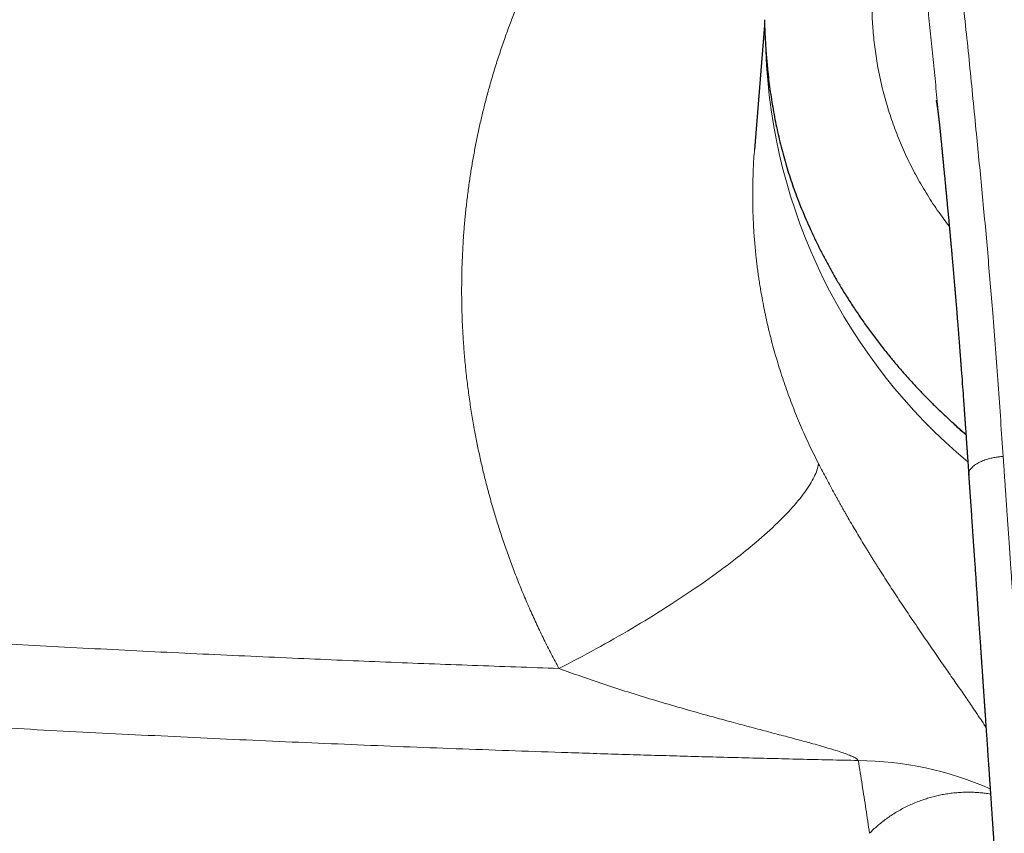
# Model space of a CAD drawing. Header units: millimetres. Extents: x 8 to 932, y 12 to 523.
# Tile 23 of 52: x 424 to 464, y 458 to 491. Entities that reach past the tile are written whole.
import ezdxf

# ---------------------------------------------------------------- set-up
doc = ezdxf.new("R2010")
doc.units = ezdxf.units.MM

msp = doc.modelspace()

# ---------------------------------------------------------------- linework, layer by layer
at = {"color": 7, "linetype": 'Continuous', "lineweight": 30}
for p, q in [((454.656, 491.2), (454.245, 486.107)), ((461.836, 486.833), (461.835, 486.842))]:
    msp.add_line(p, q, dxfattribs=at)
at = {"color": 252, "linetype": 'Continuous', "lineweight": 0, "flags": 128}
msp.add_lwpolyline([(446.252, 464.906), (446.442, 465.003), (446.632, 465.101), (446.821, 465.2), (447.01, 465.299), (447.199, 465.4), (447.387, 465.5), (447.575, 465.602), (447.762, 465.704), (447.948, 465.806), (448.134, 465.91), (448.318, 466.013), (448.502, 466.118), (448.685, 466.222), (448.867, 466.327), (449.049, 466.433), (449.229, 466.539), (449.408, 466.645), (449.586, 466.752), (449.763, 466.858), (449.938, 466.966), (450.112, 467.073), (450.285, 467.181), (450.457, 467.288), (450.627, 467.396), (450.796, 467.504), (450.963, 467.612), (451.129, 467.721), (451.293, 467.829), (451.456, 467.937), (451.616, 468.045), (451.775, 468.154), (451.933, 468.262), (452.088, 468.37), (452.242, 468.478), (452.394, 468.585), (452.544, 468.693), (452.692, 468.8), (452.838, 468.907), (452.981, 469.014), (453.123, 469.12), (453.263, 469.226), (453.4, 469.332), (453.536, 469.437), (453.669, 469.542), (453.799, 469.646), (453.928, 469.75), (454.054, 469.854), (454.178, 469.957), (454.299, 470.059), (454.418, 470.161), (454.534, 470.262), (454.648, 470.362), (454.759, 470.462), (454.868, 470.561), (454.974, 470.659), (455.078, 470.757), (455.179, 470.854), (455.277, 470.95), (455.373, 471.045), (455.465, 471.139), (455.555, 471.232), (455.643, 471.325), (455.727, 471.416), (455.809, 471.507), (455.887, 471.597), (455.963, 471.685), (456.036, 471.773), (456.106, 471.859), (456.174, 471.945), (456.238, 472.029), (456.299, 472.112), (456.357, 472.194), (456.412, 472.275), (456.465, 472.354), (456.514, 472.433), (456.56, 472.51), (456.603, 472.586), (456.643, 472.661), (456.68, 472.734), (456.714, 472.806), (456.745, 472.877), (456.772, 472.946), (456.797, 473.014), (456.818, 473.081), (456.837, 473.146), (456.852, 473.209), (456.864, 473.272)], dxfattribs=at)
at = {"color": 252, "linetype": 'Continuous', "lineweight": 0}
for centre, radius, start, end in [((477.656, 490.999), 22.963, 182.0698, 230.2201), ((458.364, 447.517), 13.626, 66.1374, 89.5052)]:
    msp.add_arc(centre, radius, start, end, dxfattribs=at)
for points, knots in [([(446.252, 464.906), (446.147, 465.103), (445.937, 465.496), (445.638, 466.092), (445.351, 466.691), (445.076, 467.294), (444.816, 467.897), (444.569, 468.5), (444.336, 469.103), (444.116, 469.71), (443.915, 470.298), (443.732, 470.868), (443.566, 471.419), (443.41, 471.972), (443.263, 472.528), (443.127, 473.087), (443, 473.649), (442.883, 474.214), (442.771, 474.806), (442.666, 475.426), (442.57, 476.074), (442.487, 476.722), (442.418, 477.371), (442.363, 478.017), (442.321, 478.66), (442.292, 479.3), (442.277, 479.94), (442.275, 480.555), (442.284, 481.146), (442.303, 481.714), (442.332, 482.281), (442.372, 482.847), (442.422, 483.413), (442.483, 483.978), (442.554, 484.543), (442.634, 485.096), (442.722, 485.636), (442.818, 486.164), (442.923, 486.691), (443.037, 487.216), (443.161, 487.74), (443.303, 488.294), (443.464, 488.877), (443.646, 489.49), (443.841, 490.097), (444.04, 490.677), (444.242, 491.23), (444.446, 491.758), (444.659, 492.283), (444.883, 492.805), (445.116, 493.324), (445.359, 493.839), (445.611, 494.351), (445.885, 494.883), (446.182, 495.432), (446.503, 495.998), (446.835, 496.558), (447.178, 497.111), (447.531, 497.655), (447.893, 498.189), (448.264, 498.713), (448.647, 499.232), (449.043, 499.748), (449.453, 500.261), (449.875, 500.768), (450.308, 501.266), (450.751, 501.756), (451.204, 502.238), (451.667, 502.712), (451.983, 503.02), (452.142, 503.175)], [0, 0, 0, 0, 0.015763, 0.031485, 0.047172, 0.062829, 0.078462, 0.093797, 0.10912, 0.124435, 0.139749, 0.153425, 0.167108, 0.180801, 0.194509, 0.208234, 0.221982, 0.235756, 0.249559, 0.265242, 0.280911, 0.296572, 0.312232, 0.327895, 0.343288, 0.358696, 0.374124, 0.389471, 0.403166, 0.41686, 0.430557, 0.444261, 0.457976, 0.471706, 0.485455, 0.499227, 0.5122, 0.525181, 0.538175, 0.551184, 0.564213, 0.577265, 0.592682, 0.608142, 0.62365, 0.638988, 0.652682, 0.666383, 0.680095, 0.693823, 0.707569, 0.72134, 0.735138, 0.748967, 0.764673, 0.780368, 0.79606, 0.811753, 0.827454, 0.842889, 0.858342, 0.87382, 0.88936, 0.905194, 0.921009, 0.936809, 0.952603, 0.968395, 0.984192, 1, 1, 1, 1]), ([(462.013, 499.509), (462.048, 499.119), (462.116, 498.337), (462.23, 497.162), (462.351, 495.983), (462.478, 494.801), (462.608, 493.615), (462.745, 492.355), (462.889, 491.02), (463.034, 489.607), (463.174, 488.189), (463.306, 486.837), (463.433, 485.552), (463.551, 484.336), (463.666, 483.116), (463.776, 481.892), (463.88, 480.664), (463.986, 479.359), (464.093, 477.976), (464.201, 476.515), (464.306, 475.048), (464.374, 474.067), (464.408, 473.576)], [0, 0, 0, 0, 0.046677, 0.093345, 0.140008, 0.186667, 0.233324, 0.279979, 0.334963, 0.389948, 0.444935, 0.499928, 0.546596, 0.593269, 0.639946, 0.686625, 0.733304, 0.779981, 0.834987, 0.889989, 0.944992, 1, 1, 1, 1]), ([(460.683, 498.834), (460.604, 498.705), (460.447, 498.446), (460.224, 498.003), (460.013, 497.523), (459.817, 497.004), (459.638, 496.452), (459.477, 495.868), (459.337, 495.255), (459.22, 494.614), (459.13, 493.948), (459.068, 493.259), (459.036, 492.549), (459.039, 491.821), (459.076, 491.077), (459.152, 490.322), (459.267, 489.558), (459.424, 488.788), (459.626, 488.017), (459.873, 487.247), (460.164, 486.483), (460.5, 485.727), (460.879, 484.985), (461.304, 484.259), (461.743, 483.59), (462.06, 483.176), (462.205, 482.987)], [0, 0, 0, 0, 0.041946, 0.083887, 0.125831, 0.167783, 0.209738, 0.251692, 0.293642, 0.335589, 0.37753, 0.419469, 0.461411, 0.503357, 0.545305, 0.587256, 0.629204, 0.671145, 0.713085, 0.755029, 0.796978, 0.83893, 0.88088, 0.922817, 0.964747, 1, 1, 1, 1]), ([(461.835, 486.842), (461.833, 486.864), (461.796, 487.239), (461.726, 487.965), (461.623, 489.018), (461.52, 490.065), (461.415, 491.107), (461.31, 492.146), (461.201, 493.217), (461.09, 494.32), (460.979, 495.454), (460.873, 496.584), (460.774, 497.712), (460.713, 498.459), (460.683, 498.834)], [0, 0, 0, 0, 0.005358, 0.091655, 0.17789, 0.264026, 0.350132, 0.436315, 0.522669, 0.617856, 0.713188, 0.808616, 0.904192, 1, 1, 1, 1]), ([(454.247, 486.107), (454.244, 486.084), (454.216, 485.794), (454.189, 485.233), (454.166, 484.423), (454.175, 483.677), (454.203, 482.999), (454.244, 482.391), (454.29, 481.904), (454.33, 481.539), (454.36, 481.298), (454.392, 481.056), (454.427, 480.814), (454.464, 480.571), (454.534, 480.151), (454.646, 479.551), (454.819, 478.771), (455.021, 477.985), (455.253, 477.194), (455.514, 476.404), (455.805, 475.617), (456.125, 474.833), (456.475, 474.048), (456.734, 473.532), (456.864, 473.272)], [0, 0, 0, 0, 0.00542, 0.066782, 0.128637, 0.190988, 0.23703, 0.283341, 0.329921, 0.348294, 0.36671, 0.385167, 0.403667, 0.422208, 0.440791, 0.500126, 0.560289, 0.621282, 0.683106, 0.745762, 0.808111, 0.871267, 0.935229, 1, 1, 1, 1]), ([(456.864, 473.272), (456.916, 473.171), (457.02, 472.969), (457.181, 472.664), (457.346, 472.355), (457.481, 472.108), (457.583, 471.923), (457.651, 471.8), (457.72, 471.676), (457.79, 471.552), (457.86, 471.428), (457.931, 471.303), (458.003, 471.178), (458.108, 470.996), (458.248, 470.755), (458.424, 470.458), (458.602, 470.16), (458.75, 469.917), (458.865, 469.728), (458.948, 469.593), (459.031, 469.459), (459.115, 469.324), (459.199, 469.189), (459.284, 469.054), (459.41, 468.856), (459.576, 468.595), (459.784, 468.273), (459.993, 467.953), (460.203, 467.634), (460.414, 467.317), (460.624, 467.004), (460.839, 466.686), (461.058, 466.364), (461.283, 466.037), (461.506, 465.712), (461.728, 465.392), (461.941, 465.085), (462.144, 464.792), (462.337, 464.513), (462.527, 464.24), (462.712, 463.972), (462.893, 463.709), (463.07, 463.449), (463.226, 463.219), (463.361, 463.018), (463.475, 462.845), (463.586, 462.676), (463.663, 462.559), (463.701, 462.498), (463.705, 462.493)], [0, 0, 0, 0, 0.024536, 0.049235, 0.074127, 0.099241, 0.109175, 0.119149, 0.129165, 0.139225, 0.149331, 0.159483, 0.169684, 0.179935, 0.204257, 0.228776, 0.253511, 0.27848, 0.289773, 0.301117, 0.312516, 0.323971, 0.335483, 0.347054, 0.358685, 0.386733, 0.41495, 0.443355, 0.471967, 0.500805, 0.529886, 0.558495, 0.589829, 0.621296, 0.652914, 0.684705, 0.716687, 0.745717, 0.77463, 0.80344, 0.832163, 0.860811, 0.889401, 0.918483, 0.938497, 0.958419, 0.978256, 0.998014, 1, 1, 1, 1]), ([(464.408, 473.576), (464.393, 473.575), (464.36, 473.572), (464.306, 473.566), (464.241, 473.559), (464.165, 473.55), (464.076, 473.536), (463.986, 473.519), (463.895, 473.498), (463.806, 473.474), (463.711, 473.446), (463.613, 473.411), (463.514, 473.371), (463.416, 473.325), (463.323, 473.274), (463.238, 473.217), (463.166, 473.158), (463.108, 473.099), (463.064, 473.042), (463.032, 472.987), (463.011, 472.936), (463, 472.889), (462.995, 472.852), (462.997, 472.831), (462.998, 472.824)], [0, 0, 0, 0, 0.0194658, 0.0433265, 0.0718684, 0.105541, 0.1449473, 0.1907792, 0.2297687, 0.2729235, 0.3202866, 0.371714, 0.4268609, 0.4852263, 0.546286, 0.6097353, 0.6727794, 0.7327065, 0.7894383, 0.8427224, 0.8923314, 0.9381553, 0.9802222, 1, 1, 1, 1]), ([(479.5, 425.616), (479.497, 425.616), (479.489, 425.616), (479.475, 425.616), (479.457, 425.616), (479.431, 425.616), (479.397, 425.616), (479.354, 425.617), (479.299, 425.617), (479.231, 425.618), (479.15, 425.619), (479.058, 425.62), (478.955, 425.622), (478.837, 425.624), (478.702, 425.628), (478.549, 425.633), (478.384, 425.639), (478.204, 425.647), (478.013, 425.657), (477.811, 425.669), (477.596, 425.683), (477.369, 425.701), (477.128, 425.721), (476.873, 425.745), (476.604, 425.773), (476.322, 425.805), (476.028, 425.842), (475.744, 425.88), (475.473, 425.92), (475.217, 425.961), (474.953, 426.006), (474.681, 426.057), (474.411, 426.111), (474.143, 426.169), (473.878, 426.232), (473.606, 426.302), (473.329, 426.378), (473.048, 426.463), (472.762, 426.557), (472.494, 426.653), (472.245, 426.749), (472.015, 426.845), (471.784, 426.948), (471.552, 427.06), (471.321, 427.18), (471.089, 427.309), (470.866, 427.442), (470.653, 427.579), (470.449, 427.719), (470.248, 427.867), (470.05, 428.023), (469.857, 428.187), (469.669, 428.358), (469.488, 428.537), (469.312, 428.724), (469.151, 428.911), (469.004, 429.096), (468.871, 429.279), (468.743, 429.47), (468.622, 429.668), (468.507, 429.872), (468.392, 430.094), (468.279, 430.334), (468.167, 430.593), (468.064, 430.858), (467.963, 431.141), (467.865, 431.444), (467.77, 431.767), (467.683, 432.096), (467.603, 432.43), (467.521, 432.807), (467.439, 433.224), (467.359, 433.684), (467.285, 434.163), (467.217, 434.659), (467.155, 435.175), (467.098, 435.699), (467.046, 436.23), (466.994, 436.804), (466.94, 437.42), (466.884, 438.079), (466.829, 438.748), (466.775, 439.427), (466.722, 440.116), (466.68, 440.668), (466.649, 441.078), (466.629, 441.346), (466.609, 441.615), (466.589, 441.885), (466.569, 442.156), (466.55, 442.421), (466.52, 442.829), (466.48, 443.377), (466.428, 444.102), (466.374, 444.853), (466.32, 445.629), (466.266, 446.393), (466.214, 447.146), (466.164, 447.887), (466.114, 448.616), (466.066, 449.318), (466.02, 449.993), (465.976, 450.641), (465.933, 451.28), (465.891, 451.91), (465.849, 452.529), (465.805, 453.175), (465.76, 453.846), (465.713, 454.54), (465.667, 455.221), (465.623, 455.866), (465.582, 456.476), (465.543, 457.051), (465.504, 457.617), (465.466, 458.172), (465.429, 458.718), (465.392, 459.253), (465.356, 459.778), (465.319, 460.317), (465.281, 460.869), (465.243, 461.433), (465.205, 461.984), (465.168, 462.522), (465.132, 463.047), (465.097, 463.559), (465.063, 464.044), (465.031, 464.505), (465.002, 464.941), (464.972, 465.365), (464.944, 465.78), (464.916, 466.183), (464.889, 466.581), (464.862, 466.974), (464.835, 467.36), (464.809, 467.735), (464.784, 468.099), (464.76, 468.451), (464.736, 468.791), (464.714, 469.112), (464.694, 469.413), (464.674, 469.695), (464.655, 469.968), (464.637, 470.231), (464.62, 470.485), (464.603, 470.729), (464.587, 470.964), (464.571, 471.189), (464.557, 471.405), (464.542, 471.612), (464.529, 471.809), (464.516, 471.993), (464.504, 472.165), (464.493, 472.325), (464.483, 472.477), (464.473, 472.62), (464.464, 472.758), (464.455, 472.891), (464.446, 473.017), (464.438, 473.134), (464.431, 473.241), (464.424, 473.338), (464.418, 473.426), (464.413, 473.504), (464.409, 473.553), (464.408, 473.576)], [0, 0, 0, 0, 0.000164, 0.000398, 0.000701, 0.001073, 0.001676, 0.002403, 0.003253, 0.004436, 0.005795, 0.007333, 0.009047, 0.010939, 0.013269, 0.015822, 0.018597, 0.021595, 0.024815, 0.028194, 0.031786, 0.035593, 0.039612, 0.043922, 0.048452, 0.0532, 0.058164, 0.063343, 0.067563, 0.071915, 0.076403, 0.081027, 0.085791, 0.090246, 0.094823, 0.099525, 0.10435, 0.109295, 0.114355, 0.119523, 0.123658, 0.127856, 0.13212, 0.136452, 0.140856, 0.145339, 0.149905, 0.154041, 0.158234, 0.162478, 0.166768, 0.171102, 0.175401, 0.179744, 0.184135, 0.18858, 0.192402, 0.19628, 0.200224, 0.204223, 0.208254, 0.212311, 0.217127, 0.221985, 0.226892, 0.231854, 0.237584, 0.243394, 0.249284, 0.255253, 0.261296, 0.269307, 0.277417, 0.285626, 0.294541, 0.30359, 0.312776, 0.322099, 0.331558, 0.342967, 0.354565, 0.366354, 0.378333, 0.390504, 0.402866, 0.407578, 0.412317, 0.417083, 0.421877, 0.426697, 0.431494, 0.436039, 0.448444, 0.46071, 0.474758, 0.488618, 0.50229, 0.515772, 0.529064, 0.542166, 0.555077, 0.566932, 0.578624, 0.590153, 0.60152, 0.612726, 0.623771, 0.636582, 0.649171, 0.661537, 0.673683, 0.68434, 0.694821, 0.705127, 0.715257, 0.725211, 0.734991, 0.744595, 0.754025, 0.764588, 0.774922, 0.785029, 0.794907, 0.804558, 0.81398, 0.823174, 0.831402, 0.839437, 0.847282, 0.854934, 0.862395, 0.869664, 0.87703, 0.884188, 0.891138, 0.897881, 0.904416, 0.910743, 0.916863, 0.92229, 0.927542, 0.93262, 0.937524, 0.942253, 0.946808, 0.951188, 0.955394, 0.959426, 0.963283, 0.966965, 0.970473, 0.973621, 0.976613, 0.979451, 0.982133, 0.98466, 0.987206, 0.989573, 0.99176, 0.993767, 0.995595, 0.997243, 0.998711, 1, 1, 1, 1]), ([(397.706, 467.609), (398.28, 467.565), (399.427, 467.479), (401.146, 467.351), (402.86, 467.227), (404.569, 467.105), (406.272, 466.986), (407.971, 466.869), (409.664, 466.755), (411.285, 466.648), (412.834, 466.548), (414.312, 466.455), (415.785, 466.363), (417.196, 466.277), (418.545, 466.197), (419.78, 466.124), (420.635, 466.075), (421.11, 466.048), (421.258, 466.04), (421.406, 466.031), (421.553, 466.023), (421.701, 466.014), (422.459, 465.972), (423.827, 465.896), (425.803, 465.79), (427.773, 465.688), (429.739, 465.589), (431.7, 465.495), (433.656, 465.404), (435.554, 465.319), (437.392, 465.24), (439.172, 465.167), (440.948, 465.097), (442.719, 465.03), (444.487, 464.966), (445.664, 464.926), (446.252, 464.906)], [0, 0, 0, 0, 0.035927, 0.071711, 0.107352, 0.142852, 0.178212, 0.213431, 0.248512, 0.283456, 0.314092, 0.344624, 0.37505, 0.405372, 0.43197, 0.458488, 0.481758, 0.4848, 0.487842, 0.490882, 0.493922, 0.496961, 0.499998, 0.540755, 0.581375, 0.621861, 0.662213, 0.702432, 0.742521, 0.782481, 0.818998, 0.855408, 0.891712, 0.927911, 0.964007, 1, 1, 1, 1]), ([(458.482, 461.143), (458.466, 461.165), (458.43, 461.212), (458.297, 461.286), (458.12, 461.364), (457.893, 461.448), (457.625, 461.537), (457.319, 461.631), (456.983, 461.729), (456.542, 461.853), (455.992, 462.002), (455.332, 462.177), (454.642, 462.36), (453.93, 462.548), (453.1, 462.77), (452.16, 463.028), (451.117, 463.324), (450.087, 463.627), (449.077, 463.939), (448.097, 464.257), (447.156, 464.577), (446.548, 464.798), (446.252, 464.906)], [0, 0, 0, 0, 0.012317, 0.026749, 0.043993, 0.064174, 0.087145, 0.112628, 0.14028, 0.169719, 0.219669, 0.272482, 0.327534, 0.38418, 0.441761, 0.524712, 0.607786, 0.690139, 0.771043, 0.85026, 0.926908, 1, 1, 1, 1]), ([(397.81, 464.158), (398.511, 464.105), (399.914, 463.999), (402.022, 463.845), (404.132, 463.694), (406.243, 463.546), (408.343, 463.403), (410.433, 463.264), (412.512, 463.129), (414.593, 462.998), (416.689, 462.87), (418.802, 462.744), (420.931, 462.621), (423.061, 462.502), (425.193, 462.388), (427.328, 462.277), (429.464, 462.17), (431.602, 462.067), (433.741, 461.968), (435.883, 461.873), (438.026, 461.783), (440.172, 461.696), (442.319, 461.614), (444.468, 461.537), (446.691, 461.461), (448.987, 461.388), (451.358, 461.318), (453.73, 461.254), (456.105, 461.195), (457.69, 461.16), (458.482, 461.143)], [0, 0, 0, 0, 0.035177, 0.07034, 0.10549, 0.140629, 0.175758, 0.210249, 0.244733, 0.27921, 0.313681, 0.34885, 0.384016, 0.419178, 0.454339, 0.489499, 0.52466, 0.559823, 0.594989, 0.630159, 0.665335, 0.700517, 0.735706, 0.770905, 0.806114, 0.844857, 0.883616, 0.922391, 0.961185, 1, 1, 1, 1]), ([(458.942, 458.165), (458.895, 458.493), (458.801, 459.149), (458.647, 460.142), (458.537, 460.809), (458.482, 461.143)], [0, 0, 0, 0, 0.333306, 0.666636, 1, 1, 1, 1]), ([(458.942, 458.165), (458.994, 458.217), (459.099, 458.32), (459.268, 458.47), (459.446, 458.618), (459.633, 458.76), (459.831, 458.898), (460.036, 459.028), (460.246, 459.148), (460.461, 459.26), (460.686, 459.365), (460.92, 459.461), (461.149, 459.544), (461.371, 459.614), (461.584, 459.673), (461.804, 459.724), (462.032, 459.768), (462.266, 459.803), (462.507, 459.828), (462.736, 459.842), (462.953, 459.847), (463.155, 459.844), (463.361, 459.834), (463.571, 459.816), (463.747, 459.795), (463.854, 459.777), (463.89, 459.772)], [0, 0, 0, 0, 0.048469, 0.097283, 0.146421, 0.195866, 0.245604, 0.295625, 0.343042, 0.390706, 0.438619, 0.486789, 0.53523, 0.574828, 0.614742, 0.654956, 0.695456, 0.736233, 0.777283, 0.818608, 0.851204, 0.88398, 0.916943, 0.950107, 0.983483, 1, 1, 1, 1])]:
    msp.add_open_spline(points, degree=3, knots=knots, dxfattribs=at)
at = {"color": 7, "linetype": 'Continuous', "lineweight": 30}
for points, knots in [([(454.649, 491.429), (454.652, 491.326), (454.658, 491.12), (454.671, 490.813), (454.687, 490.508), (454.706, 490.206), (454.729, 489.906), (454.756, 489.606), (454.79, 489.267), (454.834, 488.888), (454.889, 488.473), (454.952, 488.064), (455.022, 487.655), (455.1, 487.247), (455.186, 486.84), (455.281, 486.436), (455.383, 486.035), (455.493, 485.64), (455.609, 485.252), (455.733, 484.869), (455.863, 484.49), (455.956, 484.242), (456.003, 484.117)], [0, 0, 0, 0, 0.041078, 0.081796, 0.122159, 0.162172, 0.201839, 0.241168, 0.281451, 0.337076, 0.392334, 0.447241, 0.501816, 0.557392, 0.612977, 0.668591, 0.724255, 0.779989, 0.834815, 0.889746, 0.944802, 1, 1, 1, 1]), ([(461.667, 488.144), (461.667, 488.144), (461.667, 488.144), (461.667, 488.143), (461.667, 488.14), (461.668, 488.137), (461.669, 488.134), (461.669, 488.13), (461.67, 488.125), (461.671, 488.121), (461.672, 488.115), (461.673, 488.109), (461.674, 488.103), (461.675, 488.098), (461.676, 488.093), (461.677, 488.087), (461.679, 488.079), (461.68, 488.071), (461.682, 488.062), (461.683, 488.055), (461.684, 488.048), (461.685, 488.041), (461.687, 488.032), (461.688, 488.022), (461.69, 488.012), (461.691, 488.004), (461.693, 487.995), (461.694, 487.985), (461.696, 487.974), (461.698, 487.964), (461.699, 487.954), (461.701, 487.943), (461.703, 487.93), (461.705, 487.917), (461.707, 487.905), (461.709, 487.892), (461.711, 487.878), (461.713, 487.863), (461.716, 487.848), (461.718, 487.833), (461.72, 487.817), (461.723, 487.799), (461.726, 487.777), (461.729, 487.751), (461.733, 487.723), (461.737, 487.695), (461.741, 487.666), (461.745, 487.632), (461.75, 487.599), (461.754, 487.567), (461.757, 487.538), (461.761, 487.509), (461.765, 487.479), (461.768, 487.45), (461.771, 487.424), (461.774, 487.4), (461.777, 487.375), (461.78, 487.35), (461.783, 487.324), (461.786, 487.298), (461.789, 487.269), (461.793, 487.239), (461.796, 487.209), (461.799, 487.182), (461.802, 487.158), (461.804, 487.136), (461.806, 487.113), (461.809, 487.091), (461.811, 487.068), (461.814, 487.042), (461.817, 487.012), (461.82, 486.982), (461.823, 486.954), (461.826, 486.928), (461.828, 486.902), (461.831, 486.875), (461.833, 486.852), (461.835, 486.837), (461.835, 486.833)], [0, 0, 0, 0, 0.00796, 0.026373, 0.044552, 0.059535, 0.073544, 0.087828, 0.097835, 0.109756, 0.123244, 0.136608, 0.147269, 0.155847, 0.164376, 0.173902, 0.185219, 0.198814, 0.210427, 0.219719, 0.22789, 0.237241, 0.248166, 0.260376, 0.271591, 0.281066, 0.289366, 0.299556, 0.311463, 0.322036, 0.330482, 0.34057, 0.353426, 0.366361, 0.376429, 0.386311, 0.398851, 0.412099, 0.42383, 0.435185, 0.447892, 0.46063, 0.476239, 0.49605, 0.516623, 0.534645, 0.553989, 0.575289, 0.599218, 0.618037, 0.634726, 0.652294, 0.670216, 0.686885, 0.701084, 0.714619, 0.728532, 0.742577, 0.755855, 0.770021, 0.785306, 0.801615, 0.817897, 0.831929, 0.842855, 0.854098, 0.865906, 0.876976, 0.88714, 0.899735, 0.915613, 0.931037, 0.943686, 0.955741, 0.967757, 0.98037, 0.994011, 1, 1, 1, 1]), ([(461.835, 486.842), (461.835, 486.841), (461.835, 486.836), (461.837, 486.82), (461.84, 486.792), (461.843, 486.755), (461.847, 486.715), (461.851, 486.677), (461.854, 486.645), (461.857, 486.614), (461.86, 486.579), (461.864, 486.538), (461.87, 486.48), (461.877, 486.404), (461.887, 486.309), (461.895, 486.217), (461.904, 486.13), (461.912, 486.048), (461.92, 485.963), (461.927, 485.893), (461.932, 485.84), (461.935, 485.806), (461.938, 485.779), (461.94, 485.759), (461.941, 485.744), (461.943, 485.726), (461.945, 485.702), (461.949, 485.669), (461.953, 485.626), (461.958, 485.576), (461.963, 485.52), (461.971, 485.438), (461.981, 485.335), (461.992, 485.218), (462.003, 485.111), (462.012, 485.01), (462.022, 484.906), (462.031, 484.816), (462.038, 484.741), (462.044, 484.684), (462.049, 484.627), (462.055, 484.573), (462.059, 484.526), (462.063, 484.488), (462.066, 484.46), (462.067, 484.44), (462.069, 484.424), (462.071, 484.407), (462.073, 484.384), (462.076, 484.352), (462.08, 484.311), (462.085, 484.263), (462.09, 484.208), (462.095, 484.15), (462.101, 484.09), (462.107, 484.031), (462.119, 483.901), (462.138, 483.704), (462.163, 483.439), (462.181, 483.247), (462.192, 483.125), (462.197, 483.073), (462.202, 483.021), (462.207, 482.969), (462.211, 482.92), (462.215, 482.877), (462.219, 482.842), (462.221, 482.814), (462.223, 482.794), (462.225, 482.778), (462.226, 482.761), (462.228, 482.737), (462.231, 482.702), (462.235, 482.659), (462.24, 482.607), (462.245, 482.549), (462.251, 482.489), (462.26, 482.385), (462.274, 482.239), (462.291, 482.051), (462.307, 481.862), (462.324, 481.671), (462.342, 481.473), (462.36, 481.268), (462.378, 481.055), (462.394, 480.873), (462.406, 480.727), (462.415, 480.624), (462.423, 480.53), (462.43, 480.446), (462.436, 480.37), (462.441, 480.31), (462.445, 480.267), (462.447, 480.241), (462.449, 480.222), (462.45, 480.203), (462.452, 480.178), (462.455, 480.144), (462.459, 480.103), (462.463, 480.053), (462.468, 479.991), (462.474, 479.915), (462.482, 479.825), (462.49, 479.724), (462.499, 479.618), (462.507, 479.512), (462.517, 479.392), (462.527, 479.262), (462.539, 479.123), (462.549, 478.993), (462.559, 478.873), (462.567, 478.763), (462.575, 478.662), (462.583, 478.565), (462.591, 478.465), (462.599, 478.357), (462.608, 478.243), (462.618, 478.12), (462.628, 477.991), (462.639, 477.846), (462.651, 477.683), (462.665, 477.502), (462.679, 477.313), (462.703, 476.998), (462.736, 476.56), (462.766, 476.146), (462.785, 475.878), (462.794, 475.755), (462.803, 475.633), (462.811, 475.523), (462.818, 475.427), (462.823, 475.348), (462.828, 475.278), (462.833, 475.219), (462.836, 475.17), (462.839, 475.132), (462.841, 475.1), (462.843, 475.074), (462.844, 475.055), (462.845, 475.039), (462.846, 475.024), (462.848, 475.006), (462.849, 474.982), (462.852, 474.951), (462.854, 474.911), (462.858, 474.864), (462.862, 474.809), (462.866, 474.743), (462.872, 474.665), (462.878, 474.575), (462.885, 474.476), (462.893, 474.366), (462.901, 474.246), (462.91, 474.117), (462.92, 473.977), (462.931, 473.825), (462.942, 473.661), (462.954, 473.482), (462.968, 473.293), (462.981, 473.093), (462.992, 472.936), (462.998, 472.845), (463, 472.824)], [0, 0, 0, 0, 0.000192, 0.001903, 0.004456, 0.007415, 0.010575, 0.013354, 0.015724, 0.017685, 0.020373, 0.023379, 0.026719, 0.033142, 0.04006, 0.047445, 0.053223, 0.059199, 0.065373, 0.071691, 0.074599, 0.077028, 0.078978, 0.080448, 0.08144, 0.082404, 0.084198, 0.086624, 0.089683, 0.093376, 0.097579, 0.10174, 0.111109, 0.119861, 0.127155, 0.134219, 0.141738, 0.149748, 0.153726, 0.157815, 0.162015, 0.166086, 0.169508, 0.172262, 0.174246, 0.175637, 0.176521, 0.177677, 0.179288, 0.181624, 0.184528, 0.188, 0.192039, 0.196336, 0.2006, 0.204831, 0.209029, 0.228565, 0.247407, 0.266148, 0.269894, 0.273644, 0.277395, 0.281149, 0.284804, 0.28795, 0.290409, 0.292375, 0.293848, 0.294829, 0.295778, 0.297569, 0.300012, 0.303107, 0.306854, 0.311154, 0.315514, 0.319866, 0.333414, 0.346881, 0.360269, 0.373873, 0.388013, 0.40269, 0.417904, 0.433655, 0.441693, 0.449063, 0.455765, 0.461797, 0.467161, 0.471857, 0.474607, 0.476441, 0.477415, 0.478656, 0.480492, 0.482872, 0.485826, 0.489352, 0.493452, 0.499079, 0.505519, 0.51277, 0.520587, 0.52817, 0.53546, 0.546052, 0.555956, 0.565173, 0.573704, 0.581548, 0.588706, 0.595176, 0.602313, 0.609935, 0.618072, 0.626726, 0.635895, 0.645581, 0.657659, 0.670455, 0.683962, 0.697731, 0.737396, 0.776819, 0.78546, 0.794089, 0.802706, 0.811266, 0.817465, 0.823031, 0.827963, 0.832261, 0.835453, 0.838176, 0.840428, 0.84221, 0.843522, 0.844645, 0.845551, 0.846675, 0.848342, 0.850563, 0.853336, 0.856662, 0.860541, 0.864973, 0.870594, 0.876908, 0.883917, 0.89162, 0.900018, 0.909111, 0.918898, 0.92938, 0.941108, 0.953599, 0.966853, 0.980872, 0.995656, 1, 1, 1, 1]), ([(456.003, 484.117), (456.058, 483.975), (456.169, 483.691), (456.346, 483.269), (456.532, 482.85), (456.727, 482.433), (456.929, 482.021), (457.14, 481.614), (457.358, 481.212), (457.584, 480.815), (457.831, 480.398), (458.102, 479.963), (458.398, 479.51), (458.706, 479.062), (459.023, 478.621), (459.351, 478.186), (459.673, 477.78), (459.985, 477.4), (460.287, 477.048), (460.595, 476.702), (460.909, 476.361), (461.229, 476.027), (461.552, 475.702), (461.88, 475.383), (462.216, 475.07), (462.55, 474.767), (462.776, 474.573), (462.885, 474.48)], [0, 0, 0, 0, 0.0386036, 0.0772607, 0.1159865, 0.1547959, 0.193704, 0.2320275, 0.2704744, 0.3090584, 0.3472301, 0.3926282, 0.4380156, 0.4834142, 0.5288462, 0.5743334, 0.6198978, 0.6585234, 0.6971007, 0.7356428, 0.7741631, 0.8126747, 0.850503, 0.8883483, 0.9262231, 0.9644132, 1, 1, 1, 1]), ([(462.314, 474.983), (462.328, 474.969), (462.408, 474.893), (462.555, 474.757), (462.732, 474.596), (462.843, 474.497), (462.886, 474.459)], [0, 0, 0, 0, 0.076361, 0.425766, 0.775269, 1, 1, 1, 1]), ([(462.997, 472.824), (462.999, 472.797), (463.01, 472.639), (463.029, 472.355), (463.056, 471.972), (463.081, 471.597), (463.107, 471.231), (463.133, 470.853), (463.159, 470.463), (463.187, 470.063), (463.214, 469.674), (463.238, 469.31), (463.262, 468.97), (463.284, 468.653), (463.305, 468.344), (463.325, 468.046), (463.345, 467.756), (463.364, 467.476), (463.383, 467.205), (463.401, 466.937), (463.419, 466.673), (463.437, 466.414), (463.454, 466.165), (463.47, 465.927), (463.485, 465.716), (463.497, 465.531), (463.508, 465.374), (463.518, 465.229), (463.527, 465.095), (463.536, 464.972), (463.543, 464.861), (463.55, 464.762), (463.556, 464.674), (463.561, 464.597), (463.565, 464.538), (463.568, 464.494), (463.571, 464.463), (463.572, 464.436), (463.574, 464.412), (463.576, 464.388), (463.578, 464.357), (463.581, 464.317), (463.584, 464.266), (463.588, 464.205), (463.593, 464.136), (463.598, 464.061), (463.603, 463.982), (463.61, 463.886), (463.618, 463.773), (463.627, 463.64), (463.636, 463.498), (463.647, 463.347), (463.658, 463.185), (463.67, 463.012), (463.682, 462.83), (463.695, 462.639), (463.709, 462.438), (463.723, 462.228), (463.737, 462.022), (463.751, 461.82), (463.764, 461.626), (463.777, 461.431), (463.79, 461.238), (463.803, 461.05), (463.818, 460.833), (463.835, 460.587), (463.853, 460.316), (463.871, 460.049), (463.889, 459.787), (463.906, 459.529), (463.923, 459.284), (463.939, 459.05), (463.953, 458.839), (463.966, 458.649), (463.977, 458.481), (463.988, 458.32), (463.999, 458.168), (464.008, 458.023), (464.02, 457.853), (464.033, 457.652), (464.049, 457.414), (464.066, 457.171), (464.082, 456.923), (464.099, 456.671), (464.117, 456.409), (464.135, 456.136), (464.153, 455.875), (464.169, 455.631), (464.184, 455.409), (464.199, 455.192), (464.213, 454.981), (464.226, 454.78), (464.239, 454.589), (464.251, 454.407), (464.261, 454.263), (464.268, 454.156), (464.272, 454.09), (464.276, 454.034), (464.279, 453.988), (464.281, 453.951), (464.283, 453.923), (464.285, 453.898), (464.287, 453.873), (464.289, 453.844), (464.291, 453.804), (464.295, 453.753), (464.299, 453.688), (464.304, 453.615), (464.309, 453.533), (464.315, 453.443), (464.322, 453.343), (464.329, 453.234), (464.337, 453.117), (464.345, 452.991), (464.354, 452.859), (464.363, 452.724), (464.38, 452.473), (464.404, 452.111), (464.437, 451.61), (464.471, 451.089), (464.507, 450.549), (464.538, 450.083), (464.564, 449.688), (464.586, 449.36), (464.608, 449.029), (464.631, 448.692), (464.654, 448.346), (464.678, 447.972), (464.706, 447.566), (464.735, 447.129), (464.765, 446.681), (464.793, 446.262), (464.819, 445.874), (464.843, 445.518), (464.863, 445.223), (464.879, 444.993), (464.89, 444.835), (464.9, 444.684), (464.91, 444.543), (464.919, 444.404), (464.929, 444.271), (464.937, 444.142), (464.946, 444.024), (464.953, 443.917), (464.96, 443.82), (464.966, 443.733), (464.971, 443.658), (464.975, 443.595), (464.979, 443.544), (464.982, 443.503), (464.984, 443.467), (464.987, 443.431), (464.99, 443.388), (464.994, 443.33), (464.999, 443.258), (465.005, 443.172), (465.011, 443.079), (465.019, 442.97), (465.028, 442.844), (465.038, 442.7), (465.049, 442.545), (465.061, 442.378), (465.074, 442.199), (465.087, 442.008), (465.102, 441.806), (465.117, 441.591), (465.133, 441.365), (465.15, 441.129), (465.167, 440.888), (465.188, 440.603), (465.212, 440.277), (465.238, 439.912), (465.266, 439.54), (465.294, 439.16), (465.323, 438.774), (465.352, 438.398), (465.38, 438.032), (465.408, 437.677), (465.435, 437.338), (465.462, 437.013), (465.487, 436.703), (465.513, 436.398), (465.538, 436.098), (465.564, 435.804), (465.59, 435.515), (465.61, 435.295), (465.625, 435.143), (465.633, 435.06), (465.64, 434.986), (465.647, 434.92), (465.652, 434.865), (465.657, 434.818), (465.661, 434.782), (465.664, 434.752), (465.667, 434.722), (465.671, 434.682), (465.677, 434.629), (465.684, 434.561), (465.692, 434.483), (465.702, 434.396), (465.713, 434.299), (465.725, 434.192), (465.739, 434.075), (465.755, 433.947), (465.772, 433.809), (465.797, 433.619), (465.829, 433.384), (465.869, 433.11), (465.911, 432.845), (465.953, 432.591), (465.997, 432.346), (466.042, 432.11), (466.088, 431.881), (466.135, 431.66), (466.183, 431.446), (466.239, 431.212), (466.304, 430.953), (466.383, 430.666), (466.47, 430.377), (466.556, 430.111), (466.641, 429.869), (466.723, 429.651), (466.811, 429.432), (466.907, 429.211), (467.01, 428.987), (467.123, 428.762), (467.247, 428.534), (467.382, 428.305), (467.527, 428.078), (467.683, 427.855), (467.85, 427.638), (467.99, 427.469), (468.098, 427.346), (468.169, 427.268), (468.238, 427.195), (468.301, 427.13), (468.358, 427.071), (468.409, 427.02), (468.454, 426.976), (468.493, 426.939), (468.526, 426.908), (468.55, 426.885), (468.567, 426.87), (468.577, 426.86), (468.587, 426.851), (468.6, 426.839), (468.617, 426.824), (468.639, 426.803), (468.665, 426.78), (468.693, 426.755), (468.723, 426.729), (468.789, 426.671), (468.895, 426.581), (469.052, 426.454), (469.225, 426.32), (469.416, 426.181), (469.62, 426.041), (469.836, 425.902), (470.058, 425.768), (470.282, 425.641), (470.455, 425.547), (470.58, 425.483), (470.655, 425.446), (470.729, 425.409), (470.802, 425.373), (470.87, 425.341), (470.929, 425.314), (470.978, 425.291), (471.016, 425.274), (471.043, 425.262), (471.061, 425.254), (471.078, 425.246), (471.1, 425.236), (471.13, 425.223), (471.168, 425.206), (471.213, 425.187), (471.265, 425.165), (471.321, 425.142), (471.379, 425.118), (471.436, 425.094), (471.522, 425.06), (471.635, 425.016), (471.771, 424.965), (471.896, 424.92), (472.01, 424.88), (472.103, 424.848), (472.177, 424.824), (472.238, 424.804), (472.303, 424.783), (472.375, 424.76), (472.455, 424.735), (472.564, 424.702), (472.703, 424.661), (472.831, 424.625), (472.923, 424.6), (472.97, 424.588), (473.009, 424.577), (473.041, 424.569), (473.065, 424.563), (473.085, 424.557), (473.105, 424.552), (473.129, 424.546), (473.16, 424.538), (473.196, 424.529), (473.239, 424.518), (473.288, 424.506), (473.405, 424.477), (473.59, 424.434), (473.84, 424.379), (474.092, 424.327), (474.331, 424.281), (474.558, 424.24), (474.728, 424.211), (474.848, 424.191), (474.916, 424.18), (474.974, 424.171), (475.022, 424.163), (475.067, 424.156), (475.116, 424.149), (475.179, 424.139), (475.253, 424.128), (475.335, 424.117), (475.42, 424.105), (475.507, 424.092), (475.614, 424.078), (475.741, 424.061), (475.884, 424.043), (476.024, 424.026), (476.167, 424.009), (476.313, 423.993), (476.461, 423.977), (476.603, 423.962), (476.736, 423.949), (476.861, 423.937), (476.956, 423.929), (477.025, 423.923), (477.07, 423.919), (477.113, 423.915), (477.154, 423.912), (477.193, 423.909), (477.23, 423.906), (477.262, 423.903), (477.284, 423.902), (477.298, 423.901), (477.306, 423.9), (477.316, 423.899), (477.332, 423.898), (477.358, 423.896), (477.393, 423.894), (477.439, 423.89), (477.493, 423.886), (477.561, 423.882), (477.643, 423.876), (477.741, 423.87), (477.85, 423.864), (477.973, 423.857), (478.108, 423.85), (478.255, 423.843), (478.415, 423.837), (478.587, 423.831), (478.772, 423.826), (478.969, 423.821), (479.179, 423.818), (479.357, 423.817), (479.465, 423.817), (479.5, 423.817)], [0, 0, 0, 0, 0.0014781, 0.0085743, 0.0155165, 0.0223048, 0.0289392, 0.0354196, 0.0428598, 0.0500863, 0.057099, 0.0638981, 0.0697883, 0.0755081, 0.0810576, 0.0864368, 0.0916457, 0.0966844, 0.1015528, 0.106251, 0.111102, 0.1157572, 0.1202163, 0.1244794, 0.1285466, 0.1315636, 0.1343742, 0.1369785, 0.1393765, 0.1415681, 0.1435533, 0.1453322, 0.1469047, 0.1482709, 0.1494307, 0.1500783, 0.1506374, 0.1511081, 0.151511, 0.1519063, 0.1524146, 0.1531469, 0.1540647, 0.1551679, 0.1564167, 0.157751, 0.1591701, 0.1606741, 0.1628807, 0.1652477, 0.1677751, 0.170463, 0.1733712, 0.1764464, 0.1796887, 0.1830981, 0.1866746, 0.1904182, 0.1943289, 0.1977079, 0.2012007, 0.2046904, 0.2081073, 0.2114515, 0.214723, 0.2197168, 0.224531, 0.2291655, 0.2339317, 0.2384916, 0.2428452, 0.2469925, 0.2509335, 0.2540601, 0.2570434, 0.2598834, 0.2625802, 0.2651337, 0.2675845, 0.2715794, 0.2757859, 0.2802039, 0.2844723, 0.2889211, 0.2935506, 0.2983606, 0.3033512, 0.3073575, 0.3112772, 0.315095, 0.3188111, 0.3224253, 0.3257068, 0.3288995, 0.3320028, 0.333343, 0.3345075, 0.3354962, 0.3363093, 0.3369466, 0.3374242, 0.3378153, 0.3382337, 0.3387517, 0.3393693, 0.3403286, 0.3414588, 0.3427597, 0.3441878, 0.3457772, 0.3475279, 0.3494401, 0.3515137, 0.3537073, 0.3560545, 0.3584491, 0.3608321, 0.3692481, 0.3775164, 0.3871669, 0.396608, 0.40584, 0.4116061, 0.4172926, 0.4230436, 0.4289264, 0.4349414, 0.4410885, 0.4485036, 0.456103, 0.4638868, 0.4718546, 0.4779236, 0.484095, 0.4903677, 0.493261, 0.496008, 0.4986088, 0.5010633, 0.5033715, 0.5057748, 0.5079959, 0.5100347, 0.5118913, 0.5135656, 0.5150576, 0.5163673, 0.5174949, 0.5183205, 0.5190128, 0.5196016, 0.5201612, 0.5209013, 0.5218382, 0.5231625, 0.5246345, 0.5262484, 0.5280044, 0.53028, 0.532757, 0.5354352, 0.5383149, 0.541396, 0.5446786, 0.5481629, 0.551849, 0.5557369, 0.559827, 0.5640153, 0.5681498, 0.5745355, 0.5807846, 0.5868967, 0.5936754, 0.6002759, 0.606698, 0.612941, 0.6190065, 0.6248975, 0.6302951, 0.6355758, 0.640763, 0.6458582, 0.6508629, 0.6557679, 0.6605855, 0.6620818, 0.6635105, 0.6647795, 0.6658873, 0.6668334, 0.6676173, 0.6682387, 0.6686974, 0.6691537, 0.6697511, 0.670721, 0.6718711, 0.6732018, 0.6746723, 0.6763159, 0.6781335, 0.6801263, 0.6822953, 0.6846419, 0.6871676, 0.6919569, 0.6966216, 0.7011573, 0.7054495, 0.7096164, 0.7136578, 0.7175732, 0.7213619, 0.7250232, 0.7285681, 0.7334588, 0.7384212, 0.7434599, 0.7485804, 0.7523939, 0.7562599, 0.760183, 0.7641695, 0.7682433, 0.77242, 0.7767111, 0.7811088, 0.7855757, 0.7900754, 0.7945875, 0.7990959, 0.800898, 0.8026807, 0.8043277, 0.805821, 0.807162, 0.8083515, 0.8093904, 0.8102792, 0.8110183, 0.8116079, 0.8119015, 0.8121365, 0.8123129, 0.8125567, 0.8129867, 0.8134551, 0.8140376, 0.8146716, 0.8153142, 0.8159656, 0.8189796, 0.8221655, 0.8258285, 0.8296803, 0.8337173, 0.8379352, 0.8422278, 0.8464088, 0.8504744, 0.8518507, 0.8532139, 0.8545639, 0.8559011, 0.8571629, 0.8582168, 0.8590855, 0.8597696, 0.8602695, 0.8605006, 0.8607555, 0.8611509, 0.8616868, 0.8623628, 0.8631787, 0.8640757, 0.8650905, 0.8661186, 0.8671205, 0.8680965, 0.8706466, 0.8730033, 0.8751668, 0.8771238, 0.8788714, 0.8799255, 0.8809372, 0.8819999, 0.8832189, 0.8845934, 0.8860832, 0.8887563, 0.8916394, 0.892555, 0.8933474, 0.8940085, 0.8945387, 0.8949384, 0.8952332, 0.8955329, 0.895938, 0.8964482, 0.8970632, 0.8977826, 0.8986058, 0.8995078, 0.9036418, 0.9077965, 0.9119734, 0.9161008, 0.919665, 0.9231698, 0.9244558, 0.9255736, 0.9265238, 0.9273067, 0.9279205, 0.9287167, 0.9297492, 0.9310093, 0.9323566, 0.9337415, 0.9351642, 0.9366248, 0.9389959, 0.9413566, 0.9436385, 0.9458416, 0.9483624, 0.9507726, 0.9530728, 0.9552562, 0.9572878, 0.9591632, 0.959915, 0.9606383, 0.9613333, 0.962, 0.9626383, 0.9632482, 0.9637939, 0.964187, 0.964362, 0.9644675, 0.9645619, 0.9648314, 0.9652551, 0.9658331, 0.9665652, 0.9674516, 0.9684922, 0.9698704, 0.9714501, 0.9732315, 0.9752144, 0.9773989, 0.979785, 0.9823727, 0.9851618, 0.9881522, 0.9913437, 0.9947362, 0.9983293, 1, 1, 1, 1])]:
    msp.add_open_spline(points, degree=3, knots=knots, dxfattribs=at)

doc.saveas('drawing.dxf')
